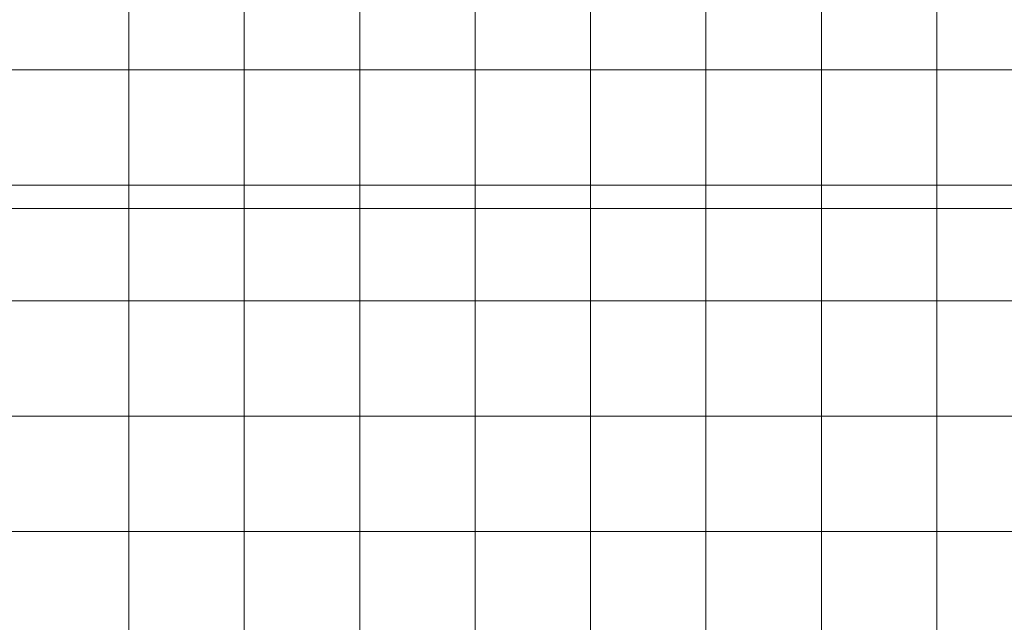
# Model space of a CAD drawing. Extents: x -620 to 3480, y 62 to 1102.
# Tile 26 of 256: x -264 to -162, y 498 to 561. Entities that reach past the tile are written whole.
import ezdxf
from ezdxf.lldxf.tags import DXFTag

# ---------------------------------------------------------------- set-up
doc = ezdxf.new("R2010")
doc.units = 0
doc.layers.get('0').update_dxf_attribs({"lineweight": 13})
doc.layers.add('60- 61 allgemeine Ausstattung- 4 Terrassen', color=7, linetype='Continuous', lineweight=9)
doc.layers.add('70 -71 Achsen- 1 Gebäudeachsen', color=7, linetype='STRICHPUNKT2-A06G9SLK8I', lineweight=18)
tags = doc.linetypes.add('STRICHPUNKT2-A06G9SLK8I', pattern=[12.7, 6.35, -3.175, 0, -3.175]).pattern_tags.tags
tags[10:11] = [DXFTag(74, 4), DXFTag(75, 0), DXFTag(340, '0'), DXFTag(46, 0.0), DXFTag(50, 0.0), DXFTag(44, 0.0), DXFTag(45, 0.0)]
tags[8:9] = [DXFTag(74, 4), DXFTag(75, 0), DXFTag(340, '0'), DXFTag(46, 0.0), DXFTag(50, 0.0), DXFTag(44, 0.0), DXFTag(45, 0.0)]
tags[6:7] = [DXFTag(74, 4), DXFTag(75, 0), DXFTag(340, '0'), DXFTag(46, 0.0), DXFTag(50, 0.0), DXFTag(44, 0.0), DXFTag(45, 0.0)]
tags[4:5] = [DXFTag(74, 4), DXFTag(75, 0), DXFTag(340, '0'), DXFTag(46, 0.0), DXFTag(50, 0.0), DXFTag(44, 0.0), DXFTag(45, 0.0)]

# ---------------------------------------------------------------- blocks, each defined once
blk = doc.blocks.new('Referenz-A06G9SLM8I')
at = {"layer": '60- 61 allgemeine Ausstattung- 4 Terrassen', "color": 0, "lineweight": -2}
for p, q in [((-253.05, 205.5), (-253.05, 588.96)), ((-241.05, 205.5), (-241.05, 588.96)), ((-229.05, 205.5), (-229.05, 588.96)), ((-217.05, 205.5), (-217.05, 588.96)), ((-205.05, 205.5), (-205.05, 588.96)), ((-193.05, 205.5), (-193.05, 588.96)), ((-181.05, 205.5), (-181.05, 588.96)), ((-169.05, 435.3), (-169.05, 588.96)), ((-426, 555.3), (13.4, 555.3)), ((-426, 543.3), (13.4, 543.3)), ((-426, 531.3), (13.4, 531.3)), ((-426, 519.3), (13.4, 519.3)), ((-426, 507.3), (13.4, 507.3))]:
    blk.add_line(p, q, dxfattribs=at)
at = {"layer": '70 -71 Achsen- 1 Gebäudeachsen', "color": 0, "linetype": 'STRICHPUNKT2-A06G9SLK8I', "lineweight": -2, "ltscale": 0.13}
blk.add_line((-554.53, 540.88), (92.91, 540.88), dxfattribs=at)

msp = doc.modelspace()

# ---------------------------------------------------------------- block references
at = {"color": 8, "lineweight": 13, "ltscale": 0.13, "true_color": 0x808080}
msp.add_blockref('Referenz-A06G9SLM8I', (0, 0), dxfattribs=at)

doc.saveas('drawing.dxf')
